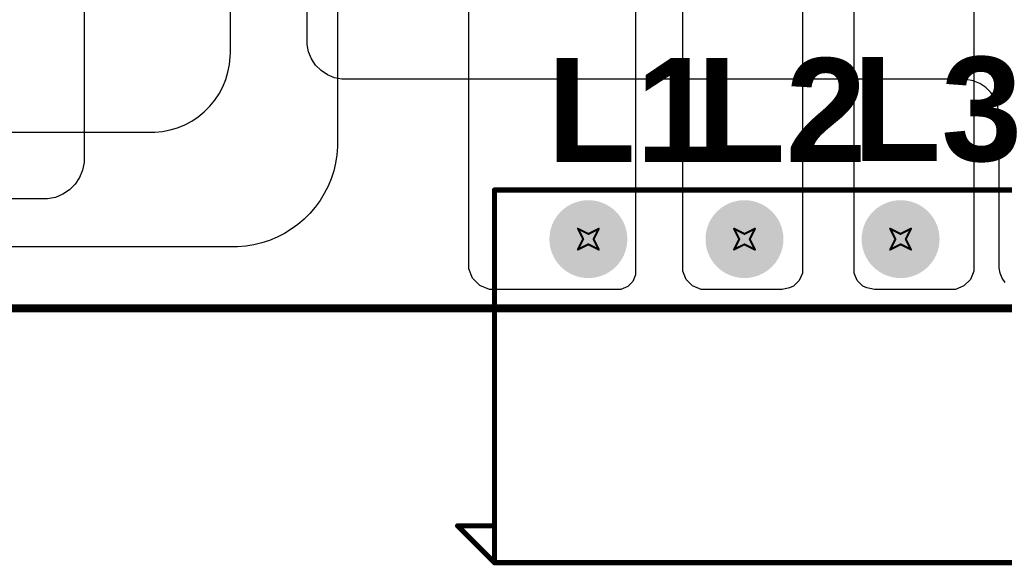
# Model space of a CAD drawing. Header units: inches. Extents: x 0 to 11.2, y -0.2 to 5.5.
# Tile 10 of 57: x 1.394 to 2.34, y -0.237 to 0.287. Entities that reach past the tile are written whole.
import ezdxf

# ---------------------------------------------------------------- set-up
doc = ezdxf.new("R2010")
doc.units = ezdxf.units.IN
doc.header["$MEASUREMENT"] = 0
for name, color, linetype in [('Board Outline', 216, 'Continuous'), ('Bottom Layer', 5, 'Continuous'), ('Bottom Solder', 6, 'Continuous'), ('Drill Drawing', 1, 'Continuous'), ('Multi-Layer', 9, 'Continuous'), ('Pad Holes', 156, 'Continuous'), ('Top Layer', 1, 'Continuous'), ('Top Overlay', 2, 'Continuous'), ('Top Solder', 216, 'Continuous')]:
    doc.layers.add(name, color=color, linetype=linetype)
doc.styles.add('Arial_Bold', font='txt', dxfattribs={"height": 0.2})

# ---------------------------------------------------------------- blocks, each defined once
blk = doc.blocks.new('KF2EDGRG_3_81_4P_1')
at = {"layer": 'Bottom Layer'}
h = blk.add_hatch(color=5, dxfattribs=at)
edge = h.paths.add_edge_path()
edge.add_arc((-0.225, 0), 0.03543, 0, 360)
h = blk.add_hatch(color=5, dxfattribs=at)
edge = h.paths.add_edge_path()
edge.add_arc((-0.075, 0), 0.03543, 0, 360)
h = blk.add_hatch(color=5, dxfattribs=at)
edge = h.paths.add_edge_path()
edge.add_arc((0.075, 0), 0.03543, 0, 360)
h = blk.add_hatch(color=5, dxfattribs=at)
edge = h.paths.add_edge_path()
edge.add_arc((0.225, 0), 0.03543, 0, 360)
at = {"layer": 'Bottom Solder'}
h = blk.add_hatch(color=6, dxfattribs=at)
edge = h.paths.add_edge_path()
edge.add_arc((-0.225, 0), 0.03743, 0, 360)
h = blk.add_hatch(color=6, dxfattribs=at)
edge = h.paths.add_edge_path()
edge.add_arc((-0.075, 0), 0.03743, 0, 360)
h = blk.add_hatch(color=6, dxfattribs=at)
edge = h.paths.add_edge_path()
edge.add_arc((0.075, 0), 0.03743, 0, 360)
h = blk.add_hatch(color=6, dxfattribs=at)
edge = h.paths.add_edge_path()
edge.add_arc((0.225, 0), 0.03743, 0, 360)
at = {"layer": 'Multi-Layer'}
h = blk.add_hatch(color=9, dxfattribs=at)
edge = h.paths.add_edge_path()
edge.add_arc((-0.225, 0), 0.03543, 0, 360)
h = blk.add_hatch(color=9, dxfattribs=at)
edge = h.paths.add_edge_path()
edge.add_arc((-0.075, 0), 0.03543, 0, 360)
h = blk.add_hatch(color=9, dxfattribs=at)
edge = h.paths.add_edge_path()
edge.add_arc((0.075, 0), 0.03543, 0, 360)
h = blk.add_hatch(color=9, dxfattribs=at)
edge = h.paths.add_edge_path()
edge.add_arc((0.225, 0), 0.03543, 0, 360)
at = {"layer": 'Pad Holes'}
h = blk.add_hatch(color=7, dxfattribs=at)
edge = h.paths.add_edge_path()
edge.add_arc((-0.225, 0), 0.02362, 0, 360)
h = blk.add_hatch(color=7, dxfattribs=at)
edge = h.paths.add_edge_path()
edge.add_arc((-0.075, 0), 0.02362, 0, 360)
h = blk.add_hatch(color=7, dxfattribs=at)
edge = h.paths.add_edge_path()
edge.add_arc((0.075, 0), 0.02362, 0, 360)
h = blk.add_hatch(color=7, dxfattribs=at)
edge = h.paths.add_edge_path()
edge.add_arc((0.225, 0), 0.02362, 0, 360)
at = {"layer": 'Top Layer'}
h = blk.add_hatch(color=1, dxfattribs=at)
edge = h.paths.add_edge_path()
edge.add_arc((-0.225, 0), 0.03543, 0, 360)
h = blk.add_hatch(color=1, dxfattribs=at)
edge = h.paths.add_edge_path()
edge.add_arc((-0.075, 0), 0.03543, 0, 360)
h = blk.add_hatch(color=1, dxfattribs=at)
edge = h.paths.add_edge_path()
edge.add_arc((0.075, 0), 0.03543, 0, 360)
h = blk.add_hatch(color=1, dxfattribs=at)
edge = h.paths.add_edge_path()
edge.add_arc((0.225, 0), 0.03543, 0, 360)
at = {"layer": 'Top Solder'}
h = blk.add_hatch(color=216, dxfattribs=at)
edge = h.paths.add_edge_path()
edge.add_arc((-0.225, 0), 0.03743, 0, 360)
h = blk.add_hatch(color=216, dxfattribs=at)
edge = h.paths.add_edge_path()
edge.add_arc((-0.075, 0), 0.03743, 0, 360)
h = blk.add_hatch(color=216, dxfattribs=at)
edge = h.paths.add_edge_path()
edge.add_arc((0.075, 0), 0.03743, 0, 360)
h = blk.add_hatch(color=216, dxfattribs=at)
edge = h.paths.add_edge_path()
edge.add_arc((0.225, 0), 0.03743, 0, 360)
at = {"layer": 'Top Overlay', "const_width": 0.005}
for points in [[(-0.3152, 0.0472), (0.315, 0.0472)], [(-0.3152, -0.311), (-0.3152, 0.0472)], [(0.315, -0.311), (0.315, 0.0472)], [(-0.35059, -0.27559), (-0.31516, -0.27559)], [(-0.35059, -0.27559), (-0.31516, -0.31102)], [(0.31516, -0.27559), (0.35059, -0.27559)], [(0.31516, -0.31102), (0.35059, -0.27559)], [(-0.3152, -0.311), (0.315, -0.311)]]:
    blk.add_lwpolyline(points, dxfattribs=at)
at = {"layer": 'Top Overlay', "const_width": 0.0025}
for points in [[(-0.31645, 0.0472, 1), (-0.31395, 0.0472, 1)], [(-0.31645, 0.0472, 1), (-0.31395, 0.0472, 1)], [(0.31375, 0.0472, 1), (0.31625, 0.0472, 1)], [(0.31375, 0.0472, 1), (0.31625, 0.0472, 1)], [(-0.35184, -0.27559, 1), (-0.34934, -0.27559, 1)], [(-0.35184, -0.27559, 1), (-0.34934, -0.27559, 1)], [(-0.31641, -0.27559, 1), (-0.31391, -0.27559, 1)], [(0.31391, -0.27559, 1), (0.31641, -0.27559, 1)], [(0.34934, -0.27559, 1), (0.35184, -0.27559, 1)], [(0.34934, -0.27559, 1), (0.35184, -0.27559, 1)], [(-0.31645, -0.311, 1), (-0.31395, -0.311, 1)], [(-0.31645, -0.311, 1), (-0.31395, -0.311, 1)], [(-0.31641, -0.31102, 1), (-0.31391, -0.31102, 1)], [(0.31375, -0.311, 1), (0.31625, -0.311, 1)], [(0.31375, -0.311, 1), (0.31625, -0.311, 1)], [(0.31391, -0.31102, 1), (0.31641, -0.31102, 1)]]:
    blk.add_lwpolyline(points, format="xyb", close=True, dxfattribs=at)

msp = doc.modelspace()

# ---------------------------------------------------------------- linework, layer by layer
at = {"layer": 'Board Outline'}
for points, const_width in [([(0.00984, 0.00984), (4.32087, 0.00984)], 0.0075), ([(0.0102, 0.0102), (4.32051, 0.0102)], 0.005)]:
    msp.add_lwpolyline(points, dxfattribs=dict(at, const_width=const_width))
at = {"layer": 'Bottom Layer'}
for p, q in [((1.45578, 0.5838), (1.45578, 0.15378)), ((1.67006, 0.26709), (1.67006, 0.55581)), ((1.67006, 0.26344), (1.67006, 0.26709)), ((1.67149, 0.25627), (1.67006, 0.26344)), ((1.67429, 0.24952), (1.67149, 0.25627)), ((1.67834, 0.24345), (1.67429, 0.24952)), ((1.68351, 0.23828), (1.67834, 0.24345)), ((1.68958, 0.23422), (1.68351, 0.23828)), ((1.69633, 0.23143), (1.68958, 0.23422)), ((1.7035, 0.23), (1.69633, 0.23143)), ((1.70715, 0.23), (1.7035, 0.23)), ((2.3, 0.23), (1.70715, 0.23)), ((2.30343, 0.22983), (2.3, 0.23)), ((2.31016, 0.22849), (2.30343, 0.22983)), ((2.3165, 0.22587), (2.31016, 0.22849)), ((2.3222, 0.22206), (2.3165, 0.22587)), ((2.32706, 0.2172), (2.3222, 0.22206)), ((2.33087, 0.2115), (2.32706, 0.2172)), ((2.33349, 0.20516), (2.33087, 0.2115)), ((2.33483, 0.19843), (2.33349, 0.20516)), ((2.335, 0.195), (2.33483, 0.19843)), ((2.335, 0.05126), (2.335, 0.195)), ((2.335, 0.195), (2.335, 0.195)), ((2.335, 0.195), (2.335, 0.195)), ((2.335, 0.195), (2.335, 0.195)), ((1.45578, 0.15378), (1.45578, 0.14996)), ((1.45429, 0.14247), (1.45137, 0.13541)), ((1.45578, 0.14996), (1.45429, 0.14247)), ((1.45137, 0.13541), (1.44713, 0.12906)), ((1.44172, 0.12366), (1.43537, 0.11941)), ((1.44713, 0.12906), (1.44172, 0.12366)), ((1.417, 0.115), (0.894, 0.115)), ((1.42082, 0.115), (1.417, 0.115)), ((1.42831, 0.11649), (1.42082, 0.115)), ((1.43537, 0.11941), (1.42831, 0.11649)), ((2.335, 0.04867), (2.335, 0.05126)), ((2.33601, 0.0436), (2.335, 0.04867)), ((2.33799, 0.03882), (2.33601, 0.0436)), ((2.34086, 0.03452), (2.33799, 0.03882))]:
    msp.add_line(p, q, dxfattribs=at)
at = {"layer": 'Drill Drawing', "const_width": 0.002}
for points in [[(1.93036, 0.08632), (1.94036, 0.08132)], [(1.93036, 0.08632), (1.93535, 0.07632)], [(1.94036, 0.08132), (1.95036, 0.08632)], [(1.94535, 0.07632), (1.95036, 0.08632)], [(2.08035, 0.08632), (2.09036, 0.08132)], [(2.08035, 0.08632), (2.08535, 0.07632)], [(2.09036, 0.08132), (2.10035, 0.08632)], [(2.09536, 0.07632), (2.10035, 0.08632)], [(2.23035, 0.08632), (2.24035, 0.08132)], [(2.23035, 0.08632), (2.23535, 0.07632)], [(2.24035, 0.08132), (2.25035, 0.08632)], [(2.24535, 0.07632), (2.25035, 0.08632)], [(1.93036, 0.06632), (1.93535, 0.07632)], [(1.94535, 0.07632), (1.95036, 0.06632)], [(2.08035, 0.06632), (2.08535, 0.07632)], [(2.09536, 0.07632), (2.10035, 0.06632)], [(2.23035, 0.06632), (2.23535, 0.07632)], [(2.24535, 0.07632), (2.25035, 0.06632)], [(1.93036, 0.06632), (1.94036, 0.07132)], [(1.94036, 0.07132), (1.95036, 0.06632)], [(2.08035, 0.06632), (2.09036, 0.07132)], [(2.09036, 0.07132), (2.10035, 0.06632)], [(2.23035, 0.06632), (2.24035, 0.07132)], [(2.24035, 0.07132), (2.25035, 0.06632)]]:
    msp.add_lwpolyline(points, dxfattribs=at)
at = {"layer": 'Drill Drawing', "const_width": 0.001}
for points in [[(1.92986, 0.08632, 1), (1.93085, 0.08632, 1)], [(1.92986, 0.08632, 1), (1.93085, 0.08632, 1)], [(1.94985, 0.08632, 1), (1.95086, 0.08632, 1)], [(1.94985, 0.08632, 1), (1.95086, 0.08632, 1)], [(2.07985, 0.08632, 1), (2.08086, 0.08632, 1)], [(2.07985, 0.08632, 1), (2.08086, 0.08632, 1)], [(2.09985, 0.08632, 1), (2.10086, 0.08632, 1)], [(2.09985, 0.08632, 1), (2.10086, 0.08632, 1)], [(2.22985, 0.08632, 1), (2.23085, 0.08632, 1)], [(2.22985, 0.08632, 1), (2.23085, 0.08632, 1)], [(2.24985, 0.08632, 1), (2.25085, 0.08632, 1)], [(2.24985, 0.08632, 1), (2.25085, 0.08632, 1)], [(1.93485, 0.07632, 1), (1.93586, 0.07632, 1)], [(1.93485, 0.07632, 1), (1.93586, 0.07632, 1)], [(1.93986, 0.08132, 1), (1.94085, 0.08132, 1)], [(1.93986, 0.08132, 1), (1.94085, 0.08132, 1)], [(1.94486, 0.07632, 1), (1.94585, 0.07632, 1)], [(1.94486, 0.07632, 1), (1.94585, 0.07632, 1)], [(2.08486, 0.07632, 1), (2.08586, 0.07632, 1)], [(2.08486, 0.07632, 1), (2.08586, 0.07632, 1)], [(2.08986, 0.08132, 1), (2.09085, 0.08132, 1)], [(2.08986, 0.08132, 1), (2.09085, 0.08132, 1)], [(2.09485, 0.07632, 1), (2.09585, 0.07632, 1)], [(2.09485, 0.07632, 1), (2.09585, 0.07632, 1)], [(2.23485, 0.07632, 1), (2.23585, 0.07632, 1)], [(2.23485, 0.07632, 1), (2.23585, 0.07632, 1)], [(2.23985, 0.08132, 1), (2.24085, 0.08132, 1)], [(2.23985, 0.08132, 1), (2.24085, 0.08132, 1)], [(2.24485, 0.07632, 1), (2.24585, 0.07632, 1)], [(2.24485, 0.07632, 1), (2.24585, 0.07632, 1)], [(1.92986, 0.06632, 1), (1.93085, 0.06632, 1)], [(1.92986, 0.06632, 1), (1.93085, 0.06632, 1)], [(1.93986, 0.07132, 1), (1.94085, 0.07132, 1)], [(1.93986, 0.07132, 1), (1.94085, 0.07132, 1)], [(1.94985, 0.06632, 1), (1.95086, 0.06632, 1)], [(1.94985, 0.06632, 1), (1.95086, 0.06632, 1)], [(2.07985, 0.06632, 1), (2.08086, 0.06632, 1)], [(2.07985, 0.06632, 1), (2.08086, 0.06632, 1)], [(2.08986, 0.07132, 1), (2.09085, 0.07132, 1)], [(2.08986, 0.07132, 1), (2.09085, 0.07132, 1)], [(2.09985, 0.06632, 1), (2.10086, 0.06632, 1)], [(2.09985, 0.06632, 1), (2.10086, 0.06632, 1)], [(2.22985, 0.06632, 1), (2.23085, 0.06632, 1)], [(2.22985, 0.06632, 1), (2.23085, 0.06632, 1)], [(2.23985, 0.07132, 1), (2.24085, 0.07132, 1)], [(2.23985, 0.07132, 1), (2.24085, 0.07132, 1)], [(2.24985, 0.06632, 1), (2.25085, 0.06632, 1)], [(2.24985, 0.06632, 1), (2.25085, 0.06632, 1)]]:
    msp.add_lwpolyline(points, format="xyb", close=True, dxfattribs=at)
at = {"layer": 'Top Layer'}
for p, q in [((1.59636, 0.25536), (1.59636, 1.35617)), ((1.69935, 1.29395), (1.69935, 0.169)), ((2.031, 0.05005), (2.031, 0.47378)), ((2.31071, 0.47378), (2.31071, 0.05005)), ((1.8254, 0.05275), (1.8254, 0.46743)), ((1.98579, 0.46743), (1.98579, 0.04566)), ((2.146, 0.473), (2.146, 0.04759)), ((2.19571, 0.04759), (2.19571, 0.473)), ((1.59553, 0.24416), (1.59627, 0.25161)), ((1.59627, 0.25161), (1.59636, 0.25536)), ((1.5919, 0.22963), (1.59407, 0.23681)), ((1.59407, 0.23681), (1.59553, 0.24416)), ((1.58903, 0.22271), (1.5919, 0.22963)), ((1.5855, 0.2161), (1.58903, 0.22271)), ((1.57658, 0.20408), (1.58133, 0.20987)), ((1.58133, 0.20987), (1.5855, 0.2161)), ((1.56549, 0.19403), (1.57128, 0.19878)), ((1.57128, 0.19878), (1.57658, 0.20408)), ((1.55265, 0.18633), (1.55926, 0.18986)), ((1.55926, 0.18986), (1.56549, 0.19403)), ((1.52375, 0.17909), (1.5312, 0.17983)), ((1.5312, 0.17983), (1.53855, 0.18129)), ((1.53855, 0.18129), (1.54572, 0.18346)), ((1.54572, 0.18346), (1.55265, 0.18633)), ((0.66685, 0.179), (1.52, 0.179)), ((1.52, 0.179), (1.52375, 0.17909)), ((1.69935, 0.16507), (1.69874, 0.15724)), ((1.69935, 0.169), (1.69935, 0.169)), ((1.69935, 0.169), (1.69935, 0.16507)), ((1.69874, 0.15724), (1.69751, 0.14948)), ((1.69751, 0.14948), (1.69567, 0.14183)), ((1.69324, 0.13436), (1.69024, 0.1271)), ((1.69567, 0.14183), (1.69324, 0.13436)), ((1.69024, 0.1271), (1.68667, 0.1201)), ((1.68667, 0.1201), (1.68256, 0.1134)), ((1.67795, 0.10704), (1.67284, 0.10107)), ((1.68256, 0.1134), (1.67795, 0.10704)), ((1.66729, 0.09551), (1.66131, 0.09041)), ((1.67284, 0.10107), (1.66729, 0.09551)), ((1.65495, 0.08579), (1.64825, 0.08168)), ((1.66131, 0.09041), (1.65495, 0.08579)), ((1.64125, 0.07812), (1.63399, 0.07511)), ((1.64825, 0.08168), (1.64125, 0.07812)), ((1.59935, 0.069), (0.48, 0.069)), ((1.60328, 0.069), (1.59935, 0.069)), ((1.61112, 0.06962), (1.60328, 0.069)), ((1.61888, 0.07085), (1.61112, 0.06962)), ((1.62652, 0.07268), (1.61888, 0.07085)), ((1.63399, 0.07511), (1.62652, 0.07268)), ((1.8254, 0.04783), (1.8254, 0.05275)), ((1.82917, 0.03873), (1.8254, 0.04783)), ((2.031, 0.04566), (2.031, 0.05005)), ((2.031, 0.05005), (2.031, 0.05005)), ((2.146, 0.04759), (2.146, 0.04369)), ((2.19571, 0.04369), (2.19571, 0.04759)), ((2.31071, 0.05005), (2.31071, 0.05005)), ((2.31071, 0.05005), (2.31071, 0.04566)), ((1.83613, 0.03177), (1.82917, 0.03873)), ((1.98579, 0.04215), (1.9831, 0.03566)), ((1.98579, 0.04566), (1.98579, 0.04215)), ((2.03436, 0.03756), (2.031, 0.04566)), ((2.146, 0.04369), (2.14302, 0.03649)), ((2.19869, 0.03649), (2.19571, 0.04369)), ((2.31071, 0.04566), (2.30735, 0.03756)), ((1.84523, 0.028), (1.83613, 0.03177)), ((1.97813, 0.03069), (1.97164, 0.028)), ((1.9831, 0.03566), (1.97813, 0.03069)), ((2.04056, 0.03136), (2.03436, 0.03756)), ((2.04866, 0.028), (2.04056, 0.03136)), ((2.13372, 0.02941), (2.12641, 0.028)), ((2.13751, 0.03098), (2.13372, 0.02941)), ((2.14302, 0.03649), (2.13751, 0.03098)), ((2.2042, 0.03098), (2.19869, 0.03649)), ((2.20778, 0.0295), (2.2042, 0.03098)), ((2.2153, 0.028), (2.20778, 0.0295)), ((2.30115, 0.03136), (2.29304, 0.028)), ((2.30735, 0.03756), (2.30115, 0.03136)), ((1.97164, 0.028), (1.84523, 0.028)), ((2.12641, 0.028), (2.04866, 0.028)), ((2.12641, 0.028), (2.12641, 0.028)), ((2.12641, 0.028), (2.12641, 0.028)), ((2.29304, 0.028), (2.2153, 0.028)), ((2.2153, 0.028), (2.2153, 0.028)), ((2.2153, 0.028), (2.2153, 0.028))]:
    msp.add_line(p, q, dxfattribs=at)

# ---------------------------------------------------------------- block references
msp.add_blockref('KF2EDGRG_3_81_4P_1', (2.16535, 0.07632))

# ---------------------------------------------------------------- texts
at = {"layer": 'Top Overlay', "style": 'Arial_Bold'}
for s, p in [('L1', (1.90053, 0.15031)), ('L2', (2.04447, 0.15031)), ('L3', (2.19408, 0.15151))]:
    msp.add_text(s, height=0.1, rotation=360, dxfattribs=at).set_placement(p)

doc.saveas('drawing.dxf')
